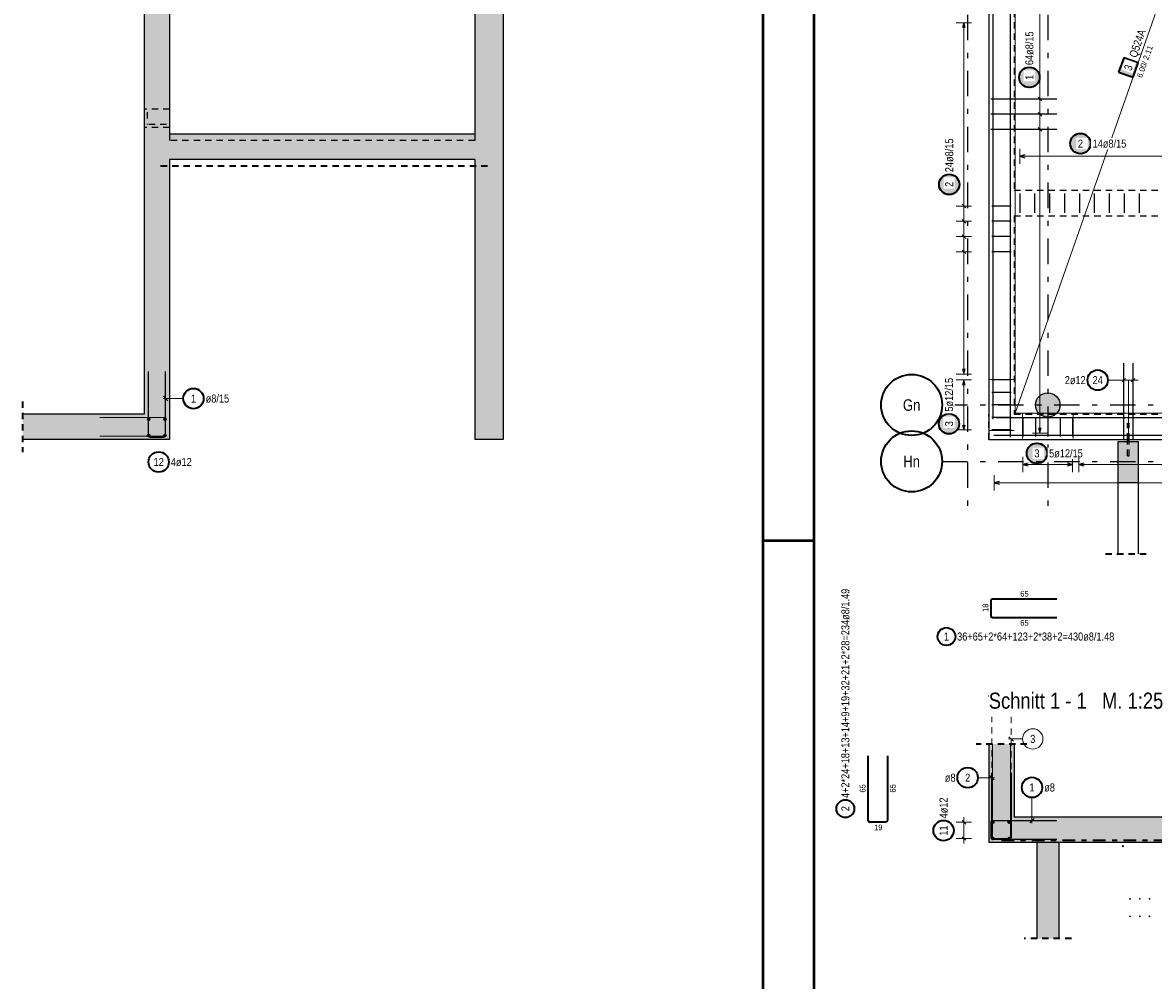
# Model space of a CAD drawing. Header units: millimetres. Extents: x -434 to 93, y -20 to 74.
# Tile 3 of 26: x -15 to 8, y 6 to 25. Entities that reach past the tile are written whole.
import ezdxf
from ezdxf.enums import TextEntityAlignment as Align

# ---------------------------------------------------------------- set-up
doc = ezdxf.new("R2010")
doc.units = ezdxf.units.MM
for name, pattern in [('DASHDOT', [1, 0.5, -0.25, 0, -0.25]), ('DASHDOTX2', [2, 1, -0.5, 0, -0.5]), ('HIDDEN', [0.375, 0.25, -0.125])]:
    doc.linetypes.add(name, pattern=pattern)
doc.layers.add('Achsen', color=7, linetype='Continuous', lineweight=20)
doc.layers.add('nplo Bewehrung', color=7, linetype='Continuous', lineweight=20)
doc.styles.add('Arial Narrow', font='ARIALN.TTF')

msp = doc.modelspace()

# ---------------------------------------------------------------- hatches: boundary and pattern name
at = {"lineweight": 13, "true_color": 0xd7ffd7}
for points in [[(-5.665534, 21.732325), (-5.105534, 21.732325), (-5.105534, 37.182976), (-5.665534, 37.182976)], [(-12.165534, 16.832528), (-11.665534, 16.832528), (-11.665534, 35.887006), (-12.165534, 35.887006)], [(-11.665534, 22.336456), (-5.665534, 22.336456), (-5.665534, 22.8374), (-11.665534, 22.8374)], [(-5.665534, 16.832325), (-5.105534, 16.832325), (-5.105534, 21.732325), (-5.665534, 21.732325)], [(5.839127, 17.512072), (5.839048, 17.518251), (5.838809, 17.524426), (5.838411, 17.530594), (5.837855, 17.536749), (5.837141, 17.542887), (5.836268, 17.549005), (5.835239, 17.555099), (5.834053, 17.561164), (5.832711, 17.567197), (5.831214, 17.573193), (5.829563, 17.579148), (5.82776, 17.585059), (5.825805, 17.590922), (5.823699, 17.596732), (5.821445, 17.602486), (5.819043, 17.608181), (5.816496, 17.613811), (5.813804, 17.619374), (5.81097, 17.624866), (5.807996, 17.630283), (5.804883, 17.635622), (5.801633, 17.640879), (5.79825, 17.64605), (5.794734, 17.651133), (5.791089, 17.656123), (5.787316, 17.661018), (5.783418, 17.665814), (5.779399, 17.670508), (5.77526, 17.675097), (5.771004, 17.679578), (5.766634, 17.683948), (5.762153, 17.688204), (5.757564, 17.692343), (5.75287, 17.696363), (5.748073, 17.70026), (5.743179, 17.704033), (5.738188, 17.707678), (5.733106, 17.711194), (5.727934, 17.714578), (5.722677, 17.717827), (5.717339, 17.72094), (5.711922, 17.723914), (5.70643, 17.726748), (5.700867, 17.72944), (5.695236, 17.731988), (5.689542, 17.734389), (5.683788, 17.736644), (5.677977, 17.738749), (5.672115, 17.740704), (5.666204, 17.742508), (5.660248, 17.744158), (5.654252, 17.745655), (5.64822, 17.746997), (5.642155, 17.748183), (5.636061, 17.749213), (5.629943, 17.750085), (5.623804, 17.7508), (5.617649, 17.751356), (5.611482, 17.751753), (5.605307, 17.751992), (5.599127, 17.752072), (5.592948, 17.751992), (5.586772, 17.751753), (5.580605, 17.751356), (5.57445, 17.7508), (5.568312, 17.750085), (5.562193, 17.749213), (5.5561, 17.748183), (5.550035, 17.746997), (5.544002, 17.745655), (5.538006, 17.744158), (5.532051, 17.742508), (5.52614, 17.740704), (5.520277, 17.738749), (5.514467, 17.736644), (5.508712, 17.734389), (5.503018, 17.731988), (5.497388, 17.72944), (5.491825, 17.726748), (5.486333, 17.723914), (5.480916, 17.72094), (5.475577, 17.717827), (5.47032, 17.714578), (5.465149, 17.711194), (5.460066, 17.707678), (5.455076, 17.704033), (5.450181, 17.70026), (5.445385, 17.696363), (5.440691, 17.692343), (5.436102, 17.688204), (5.431621, 17.683948), (5.427251, 17.679578), (5.422995, 17.675097), (5.418856, 17.670508), (5.414836, 17.665814), (5.410938, 17.661018), (5.407166, 17.656123), (5.40352, 17.651133), (5.400005, 17.64605), (5.396621, 17.640879), (5.393372, 17.635622), (5.390259, 17.630283), (5.387284, 17.624866), (5.38445, 17.619374), (5.381759, 17.613811), (5.379211, 17.608181), (5.376809, 17.602486), (5.374555, 17.596732), (5.37245, 17.590922), (5.370495, 17.585059), (5.368691, 17.579148), (5.367041, 17.573193), (5.365544, 17.567197), (5.364202, 17.561164), (5.363016, 17.555099), (5.361986, 17.549005), (5.361114, 17.542887), (5.360399, 17.536749), (5.359843, 17.530594), (5.359445, 17.524426), (5.359207, 17.518251), (5.359127, 17.512072), (5.359207, 17.505892), (5.359445, 17.499717), (5.359843, 17.493549), (5.360399, 17.487395), (5.361114, 17.481256), (5.361986, 17.475138), (5.363016, 17.469044), (5.364202, 17.462979), (5.365544, 17.456947), (5.367041, 17.450951), (5.368691, 17.444995), (5.370495, 17.439084), (5.37245, 17.433221), (5.374555, 17.427411), (5.376809, 17.421657), (5.379211, 17.415963), (5.381759, 17.410332), (5.38445, 17.404769), (5.387284, 17.399277), (5.390259, 17.39386), (5.393372, 17.388521), (5.396621, 17.383264), (5.400005, 17.378093), (5.40352, 17.373011), (5.407166, 17.36802), (5.410938, 17.363125), (5.414836, 17.358329), (5.418856, 17.353635), (5.422995, 17.349046), (5.427251, 17.344565), (5.431621, 17.340195), (5.436102, 17.335939), (5.440691, 17.3318), (5.445385, 17.32778), (5.450181, 17.323883), (5.455076, 17.32011), (5.460066, 17.316465), (5.465149, 17.312949), (5.47032, 17.309565), (5.475577, 17.306316), (5.480916, 17.303203), (5.486333, 17.300229), (5.491825, 17.297395), (5.497388, 17.294703), (5.503018, 17.292156), (5.508712, 17.289754), (5.514467, 17.2875), (5.520277, 17.285394), (5.52614, 17.283439), (5.532051, 17.281636), (5.538006, 17.279985), (5.544002, 17.278488), (5.550035, 17.277146), (5.5561, 17.27596), (5.562193, 17.27493), (5.568312, 17.274058), (5.57445, 17.273344), (5.580605, 17.272787), (5.586772, 17.27239), (5.592948, 17.272151), (5.599127, 17.272072), (5.605307, 17.272151), (5.611482, 17.27239), (5.617649, 17.272787), (5.623804, 17.273344), (5.629943, 17.274058), (5.636061, 17.27493), (5.642155, 17.27596), (5.64822, 17.277146), (5.654252, 17.278488), (5.660248, 17.279985), (5.666204, 17.281636), (5.672115, 17.283439), (5.677977, 17.285394), (5.683788, 17.2875), (5.689542, 17.289754), (5.695236, 17.292156), (5.700867, 17.294703), (5.70643, 17.297395), (5.711922, 17.300229), (5.717339, 17.303203), (5.722677, 17.306316), (5.727934, 17.309565), (5.733106, 17.312949), (5.738188, 17.316465), (5.743179, 17.32011), (5.748073, 17.323883), (5.75287, 17.32778), (5.757564, 17.3318), (5.762153, 17.335939), (5.766634, 17.340195), (5.771004, 17.344565), (5.77526, 17.349046), (5.779399, 17.353635), (5.783418, 17.358329), (5.787316, 17.363125), (5.791089, 17.36802), (5.794734, 17.373011), (5.79825, 17.378093), (5.801633, 17.383264), (5.804883, 17.388521), (5.807996, 17.39386), (5.81097, 17.399277), (5.813804, 17.404769), (5.816496, 17.410332), (5.819043, 17.415963), (5.821445, 17.421657), (5.823699, 17.427411), (5.825805, 17.433221), (5.82776, 17.439084), (5.829563, 17.444995), (5.831214, 17.450951), (5.832711, 17.456947), (5.834053, 17.462979), (5.835239, 17.469044), (5.836268, 17.475138), (5.837141, 17.481256), (5.837855, 17.487395), (5.838411, 17.493549), (5.838809, 17.499717), (5.839048, 17.505892)], [(-12.165522, 16.832325), (-12.165522, 17.332325), (-14.554457, 17.332325), (-14.554457, 16.832325)], [(7.38483, 16.792122), (7.38483, 15.988965), (6.98483, 15.988965), (6.98483, 16.792122)], [(4.939135, 9.409805), (4.939135, 10.846665), (4.439135, 10.846665), (4.439135, 9.409805)], [(4.439154, 8.909817), (15.780733, 8.909817), (15.780733, 9.409817), (4.439154, 9.409817)], [(5.386733, 7.023465), (5.813102, 7.023465), (5.813102, 8.909805), (5.386733, 8.909805)]]:
    msp.add_hatch(color=254, dxfattribs=at).paths.add_polyline_path(points)
at = {"lineweight": 18, "true_color": 0xffffff}
msp.add_hatch(color=7, dxfattribs=at).paths.add_polyline_path([(7.09128, 24.335642), (6.991967, 24.052558), (7.275051, 23.953244), (7.374365, 24.236328)])
at = {"lineweight": 25, "true_color": 0xffffff}
for points in [[(5.457159, 23.952743), (5.457025, 23.96042), (5.456623, 23.968089), (5.455954, 23.975739), (5.455018, 23.983361), (5.453816, 23.990945), (5.452351, 23.998483), (5.450624, 24.005965), (5.448636, 24.013383), (5.446391, 24.020726), (5.443891, 24.027987), (5.441139, 24.035156), (5.438139, 24.042225), (5.434893, 24.049184), (5.431407, 24.056026), (5.427684, 24.062743), (5.423729, 24.069325), (5.419547, 24.075765), (5.415142, 24.082055), (5.410521, 24.088188), (5.405688, 24.094156), (5.400651, 24.099951), (5.395413, 24.105567), (5.389984, 24.110997), (5.384367, 24.116234), (5.378572, 24.121272), (5.372604, 24.126105), (5.366471, 24.130726), (5.360181, 24.135131), (5.353741, 24.139313), (5.347159, 24.143268), (5.340442, 24.146991), (5.3336, 24.150477), (5.326641, 24.153723), (5.319572, 24.156723), (5.312403, 24.159475), (5.305142, 24.161975), (5.297799, 24.16422), (5.290382, 24.166208), (5.282899, 24.167935), (5.275361, 24.1694), (5.267777, 24.170601), (5.260155, 24.171537), (5.252505, 24.172207), (5.244837, 24.172608), (5.237159, 24.172743), (5.229481, 24.172608), (5.221812, 24.172207), (5.214162, 24.171537), (5.206541, 24.170601), (5.198956, 24.1694), (5.191418, 24.167935), (5.183936, 24.166208), (5.176518, 24.16422), (5.169175, 24.161975), (5.161914, 24.159475), (5.154745, 24.156723), (5.147677, 24.153723), (5.140717, 24.150477), (5.133875, 24.146991), (5.127159, 24.143268), (5.120576, 24.139313), (5.114136, 24.135131), (5.107846, 24.130726), (5.101713, 24.126105), (5.095745, 24.121272), (5.08995, 24.116234), (5.084334, 24.110997), (5.078904, 24.105567), (5.073667, 24.099951), (5.068629, 24.094156), (5.063796, 24.088188), (5.059175, 24.082055), (5.05477, 24.075765), (5.050588, 24.069325), (5.046633, 24.062743), (5.04291, 24.056026), (5.039424, 24.049184), (5.036179, 24.042225), (5.033178, 24.035156), (5.030426, 24.027987), (5.027926, 24.020726), (5.025681, 24.013383), (5.023694, 24.005965), (5.021966, 23.998483), (5.020501, 23.990945), (5.0193, 23.983361), (5.018364, 23.975739), (5.017695, 23.968089), (5.017293, 23.96042), (5.017159, 23.952743), (5.017293, 23.945065), (5.017695, 23.937396), (5.018364, 23.929746), (5.0193, 23.922124), (5.020501, 23.91454), (5.021966, 23.907002), (5.023694, 23.89952), (5.025681, 23.892102), (5.027926, 23.884759), (5.030426, 23.877498), (5.033178, 23.870329), (5.036179, 23.86326), (5.039424, 23.856301), (5.04291, 23.849459), (5.046633, 23.842743), (5.050588, 23.83616), (5.05477, 23.82972), (5.059175, 23.82343), (5.063796, 23.817297), (5.068629, 23.811329), (5.073667, 23.805534), (5.078904, 23.799918), (5.084334, 23.794488), (5.08995, 23.789251), (5.095745, 23.784213), (5.101713, 23.77938), (5.107846, 23.774759), (5.114136, 23.770354), (5.120576, 23.766172), (5.127159, 23.762217), (5.133875, 23.758494), (5.140717, 23.755008), (5.147677, 23.751763), (5.154745, 23.748762), (5.161914, 23.74601), (5.169175, 23.74351), (5.176518, 23.741265), (5.183936, 23.739277), (5.191418, 23.73755), (5.198956, 23.736085), (5.206541, 23.734884), (5.214162, 23.733948), (5.221812, 23.733278), (5.229481, 23.732877), (5.237159, 23.732743), (5.244837, 23.732877), (5.252505, 23.733278), (5.260155, 23.733948), (5.267777, 23.734884), (5.275361, 23.736085), (5.282899, 23.73755), (5.290382, 23.739277), (5.297799, 23.741265), (5.305142, 23.74351), (5.312403, 23.74601), (5.319572, 23.748762), (5.326641, 23.751763), (5.3336, 23.755008), (5.340442, 23.758494), (5.347159, 23.762217), (5.353741, 23.766172), (5.360181, 23.770354), (5.366471, 23.774759), (5.372604, 23.77938), (5.378572, 23.784213), (5.384367, 23.789251), (5.389984, 23.794488), (5.395413, 23.799918), (5.400651, 23.805534), (5.405688, 23.811329), (5.410521, 23.817297), (5.415142, 23.82343), (5.419547, 23.82972), (5.423729, 23.83616), (5.427684, 23.842743), (5.431407, 23.849459), (5.434893, 23.856301), (5.438139, 23.86326), (5.441139, 23.870329), (5.443891, 23.877498), (5.446391, 23.884759), (5.448636, 23.892102), (5.450624, 23.89952), (5.452351, 23.907002), (5.453816, 23.91454), (5.455018, 23.922124), (5.455954, 23.929746), (5.456623, 23.937396)], [(6.460812, 22.65), (6.460678, 22.657678), (6.460276, 22.665346), (6.459607, 22.672996), (6.458671, 22.680618), (6.45747, 22.688203), (6.456005, 22.695741), (6.454277, 22.703223), (6.45229, 22.71064), (6.450045, 22.717984), (6.447545, 22.725244), (6.444793, 22.732413), (6.441792, 22.739482), (6.438547, 22.746442), (6.435061, 22.753284), (6.431338, 22.76), (6.427383, 22.766582), (6.423201, 22.773022), (6.418796, 22.779313), (6.414175, 22.785446), (6.409342, 22.791413), (6.404304, 22.797209), (6.399067, 22.802825), (6.393637, 22.808255), (6.388021, 22.813492), (6.382226, 22.81853), (6.376258, 22.823362), (6.370125, 22.827984), (6.363835, 22.832388), (6.357395, 22.836571), (6.350812, 22.840526), (6.344096, 22.844248), (6.337254, 22.847735), (6.330294, 22.85098), (6.323226, 22.85398), (6.316057, 22.856732), (6.308796, 22.859232), (6.301452, 22.861478), (6.294035, 22.863465), (6.286553, 22.865192), (6.279015, 22.866658), (6.27143, 22.867859), (6.263809, 22.868795), (6.256159, 22.869464), (6.24849, 22.869866), (6.240812, 22.87), (6.233134, 22.869866), (6.225466, 22.869464), (6.217816, 22.868795), (6.210194, 22.867859), (6.20261, 22.866658), (6.195072, 22.865192), (6.187589, 22.863465), (6.180172, 22.861478), (6.172829, 22.859232), (6.165568, 22.856732), (6.158399, 22.85398), (6.15133, 22.85098), (6.144371, 22.847735), (6.137529, 22.844248), (6.130812, 22.840526), (6.12423, 22.836571), (6.11779, 22.832388), (6.1115, 22.827984), (6.105367, 22.823362), (6.099399, 22.81853), (6.093604, 22.813492), (6.087987, 22.808255), (6.082558, 22.802825), (6.07732, 22.797209), (6.072283, 22.791413), (6.06745, 22.785446), (6.062829, 22.779313), (6.058424, 22.773022), (6.054242, 22.766582), (6.050287, 22.76), (6.046564, 22.753284), (6.043078, 22.746442), (6.039832, 22.739482), (6.036832, 22.732413), (6.03408, 22.725244), (6.03158, 22.717984), (6.029335, 22.71064), (6.027347, 22.703223), (6.02562, 22.695741), (6.024155, 22.688203), (6.022953, 22.680618), (6.022017, 22.672996), (6.021348, 22.665346), (6.020946, 22.657678), (6.020812, 22.65), (6.020946, 22.642322), (6.021348, 22.634654), (6.022017, 22.627004), (6.022953, 22.619382), (6.024155, 22.611797), (6.02562, 22.604259), (6.027347, 22.596777), (6.029335, 22.58936), (6.03158, 22.582016), (6.03408, 22.574756), (6.036832, 22.567587), (6.039832, 22.560518), (6.043078, 22.553558), (6.046564, 22.546716), (6.050287, 22.54), (6.054242, 22.533418), (6.058424, 22.526978), (6.062829, 22.520687), (6.06745, 22.514554), (6.072283, 22.508587), (6.07732, 22.502791), (6.082558, 22.497175), (6.087987, 22.491745), (6.093604, 22.486508), (6.099399, 22.48147), (6.105367, 22.476638), (6.1115, 22.472016), (6.11779, 22.467612), (6.12423, 22.463429), (6.130812, 22.459474), (6.137529, 22.455752), (6.144371, 22.452265), (6.15133, 22.44902), (6.158399, 22.44602), (6.165568, 22.443268), (6.172829, 22.440768), (6.180172, 22.438522), (6.187589, 22.436535), (6.195072, 22.434808), (6.20261, 22.433342), (6.210194, 22.432141), (6.217816, 22.431205), (6.225466, 22.430536), (6.233134, 22.430134), (6.240812, 22.43), (6.24849, 22.430134), (6.256159, 22.430536), (6.263809, 22.431205), (6.27143, 22.432141), (6.279015, 22.433342), (6.286553, 22.434808), (6.294035, 22.436535), (6.301452, 22.438522), (6.308796, 22.440768), (6.316057, 22.443268), (6.323226, 22.44602), (6.330294, 22.44902), (6.337254, 22.452265), (6.344096, 22.455752), (6.350812, 22.459474), (6.357395, 22.463429), (6.363835, 22.467612), (6.370125, 22.472016), (6.376258, 22.476638), (6.382226, 22.48147), (6.388021, 22.486508), (6.393637, 22.491745), (6.399067, 22.497175), (6.404304, 22.502791), (6.409342, 22.508587), (6.414175, 22.514554), (6.418796, 22.520687), (6.423201, 22.526978), (6.427383, 22.533418), (6.431338, 22.54), (6.435061, 22.546716), (6.438547, 22.553558), (6.441792, 22.560518), (6.444793, 22.567587), (6.447545, 22.574756), (6.450045, 22.582016), (6.45229, 22.58936), (6.454277, 22.596777), (6.456005, 22.604259), (6.45747, 22.611797), (6.458671, 22.619382), (6.459607, 22.627004), (6.460276, 22.634654)], [(3.880985, 21.847727), (3.880851, 21.855404), (3.880449, 21.863073), (3.87978, 21.870723), (3.878844, 21.878345), (3.877642, 21.885929), (3.876177, 21.893467), (3.87445, 21.900949), (3.872462, 21.908367), (3.870217, 21.91571), (3.867717, 21.922971), (3.864965, 21.93014), (3.861965, 21.937209), (3.858719, 21.944168), (3.855233, 21.95101), (3.85151, 21.957727), (3.847555, 21.964309), (3.843373, 21.970749), (3.838969, 21.977039), (3.834347, 21.983172), (3.829515, 21.98914), (3.824477, 21.994935), (3.81924, 22.000551), (3.81381, 22.005981), (3.808194, 22.011218), (3.802398, 22.016256), (3.79643, 22.021089), (3.790298, 22.02571), (3.784007, 22.030115), (3.777567, 22.034297), (3.770985, 22.038252), (3.764269, 22.041975), (3.757426, 22.045461), (3.750467, 22.048707), (3.743398, 22.051707), (3.736229, 22.054459), (3.728969, 22.056959), (3.721625, 22.059204), (3.714208, 22.061192), (3.706725, 22.062919), (3.699187, 22.064384), (3.691603, 22.065586), (3.683981, 22.066521), (3.676331, 22.067191), (3.668663, 22.067593), (3.660985, 22.067727), (3.653307, 22.067593), (3.645638, 22.067191), (3.637989, 22.066521), (3.630367, 22.065586), (3.622782, 22.064384), (3.615244, 22.062919), (3.607762, 22.061192), (3.600345, 22.059204), (3.593001, 22.056959), (3.58574, 22.054459), (3.578571, 22.051707), (3.571503, 22.048707), (3.564543, 22.045461), (3.557701, 22.041975), (3.550985, 22.038252), (3.544403, 22.034297), (3.537962, 22.030115), (3.531672, 22.02571), (3.525539, 22.021089), (3.519572, 22.016256), (3.513776, 22.011218), (3.50816, 22.005981), (3.50273, 22.000551), (3.497493, 21.994935), (3.492455, 21.98914), (3.487622, 21.983172), (3.483001, 21.977039), (3.478597, 21.970749), (3.474414, 21.964309), (3.470459, 21.957727), (3.466736, 21.95101), (3.46325, 21.944168), (3.460005, 21.937209), (3.457004, 21.93014), (3.454252, 21.922971), (3.451752, 21.91571), (3.449507, 21.908367), (3.44752, 21.900949), (3.445792, 21.893467), (3.444327, 21.885929), (3.443126, 21.878345), (3.44219, 21.870723), (3.441521, 21.863073), (3.441119, 21.855404), (3.440985, 21.847727), (3.441119, 21.840049), (3.441521, 21.83238), (3.44219, 21.82473), (3.443126, 21.817109), (3.444327, 21.809524), (3.445792, 21.801986), (3.44752, 21.794504), (3.449507, 21.787086), (3.451752, 21.779743), (3.454252, 21.772482), (3.457004, 21.765313), (3.460005, 21.758245), (3.46325, 21.751285), (3.466736, 21.744443), (3.470459, 21.737727), (3.474414, 21.731144), (3.478597, 21.724704), (3.483001, 21.718414), (3.487622, 21.712281), (3.492455, 21.706313), (3.497493, 21.700518), (3.50273, 21.694902), (3.50816, 21.689472), (3.513776, 21.684235), (3.519572, 21.679197), (3.525539, 21.674364), (3.531672, 21.669743), (3.537962, 21.665338), (3.544403, 21.661156), (3.550985, 21.657201), (3.557701, 21.653478), (3.564543, 21.649992), (3.571503, 21.646747), (3.578571, 21.643746), (3.58574, 21.640994), (3.593001, 21.638494), (3.600345, 21.636249), (3.607762, 21.634262), (3.615244, 21.632534), (3.622782, 21.631069), (3.630367, 21.629868), (3.637989, 21.628932), (3.645638, 21.628263), (3.653307, 21.627861), (3.660985, 21.627727), (3.668663, 21.627861), (3.676331, 21.628263), (3.683981, 21.628932), (3.691603, 21.629868), (3.699187, 21.631069), (3.706725, 21.632534), (3.714208, 21.634262), (3.721625, 21.636249), (3.728969, 21.638494), (3.736229, 21.640994), (3.743398, 21.643746), (3.750467, 21.646747), (3.757426, 21.649992), (3.764269, 21.653478), (3.770985, 21.657201), (3.777567, 21.661156), (3.784007, 21.665338), (3.790298, 21.669743), (3.79643, 21.674364), (3.802398, 21.679197), (3.808194, 21.684235), (3.81381, 21.689472), (3.81924, 21.694902), (3.824477, 21.700518), (3.829515, 21.706313), (3.834347, 21.712281), (3.838969, 21.718414), (3.843373, 21.724704), (3.847555, 21.731144), (3.85151, 21.737727), (3.855233, 21.744443), (3.858719, 21.751285), (3.861965, 21.758245), (3.864965, 21.765313), (3.867717, 21.772482), (3.870217, 21.779743), (3.872462, 21.787086), (3.87445, 21.794504), (3.876177, 21.801986), (3.877642, 21.809524), (3.878844, 21.817109), (3.87978, 21.82473), (3.880449, 21.83238)], [(3.877049, 17.142162), (3.876915, 17.14984), (3.876514, 17.157508), (3.875844, 17.165158), (3.874908, 17.17278), (3.873707, 17.180364), (3.872242, 17.187902), (3.870514, 17.195385), (3.868527, 17.202802), (3.866282, 17.210145), (3.863782, 17.217406), (3.86103, 17.224575), (3.858029, 17.231644), (3.854784, 17.238603), (3.851298, 17.245445), (3.847575, 17.252162), (3.84362, 17.258744), (3.839438, 17.265184), (3.835033, 17.271474), (3.830412, 17.277607), (3.825579, 17.283575), (3.820541, 17.28937), (3.815304, 17.294987), (3.809874, 17.300416), (3.804258, 17.305654), (3.798463, 17.310691), (3.792495, 17.315524), (3.786362, 17.320145), (3.780072, 17.32455), (3.773632, 17.328732), (3.767049, 17.332687), (3.760333, 17.33641), (3.753491, 17.339896), (3.746531, 17.343142), (3.739463, 17.346142), (3.732294, 17.348894), (3.725033, 17.351394), (3.71769, 17.353639), (3.710272, 17.355627), (3.70279, 17.357354), (3.695252, 17.358819), (3.687668, 17.360021), (3.680046, 17.360957), (3.672396, 17.361626), (3.664727, 17.362028), (3.657049, 17.362162), (3.649372, 17.362028), (3.641703, 17.361626), (3.634053, 17.360957), (3.626431, 17.360021), (3.618847, 17.358819), (3.611309, 17.357354), (3.603827, 17.355627), (3.596409, 17.353639), (3.589066, 17.351394), (3.581805, 17.348894), (3.574636, 17.346142), (3.567567, 17.343142), (3.560608, 17.339896), (3.553766, 17.33641), (3.547049, 17.332687), (3.540467, 17.328732), (3.534027, 17.32455), (3.527737, 17.320145), (3.521604, 17.315524), (3.515636, 17.310691), (3.509841, 17.305654), (3.504225, 17.300416), (3.498795, 17.294987), (3.493558, 17.28937), (3.48852, 17.283575), (3.483687, 17.277607), (3.479066, 17.271474), (3.474661, 17.265184), (3.470479, 17.258744), (3.466524, 17.252162), (3.462801, 17.245445), (3.459315, 17.238603), (3.456069, 17.231644), (3.453069, 17.224575), (3.450317, 17.217406), (3.447817, 17.210145), (3.445572, 17.202802), (3.443584, 17.195385), (3.441857, 17.187902), (3.440392, 17.180364), (3.43919, 17.17278), (3.438255, 17.165158), (3.437585, 17.157508), (3.437183, 17.14984), (3.437049, 17.142162), (3.437183, 17.134484), (3.437585, 17.126815), (3.438255, 17.119165), (3.43919, 17.111544), (3.440392, 17.103959), (3.441857, 17.096421), (3.443584, 17.088939), (3.445572, 17.081522), (3.447817, 17.074178), (3.450317, 17.066917), (3.453069, 17.059748), (3.456069, 17.05268), (3.459315, 17.04572), (3.462801, 17.038878), (3.466524, 17.032162), (3.470479, 17.025579), (3.474661, 17.019139), (3.479066, 17.012849), (3.483687, 17.006716), (3.48852, 17.000748), (3.493558, 16.994953), (3.498795, 16.989337), (3.504225, 16.983907), (3.509841, 16.97867), (3.515636, 16.973632), (3.521604, 16.968799), (3.527737, 16.964178), (3.534027, 16.959773), (3.540467, 16.955591), (3.547049, 16.951636), (3.553766, 16.947913), (3.560608, 16.944427), (3.567567, 16.941182), (3.574636, 16.938181), (3.581805, 16.935429), (3.589066, 16.932929), (3.596409, 16.930684), (3.603827, 16.928697), (3.611309, 16.926969), (3.618847, 16.925504), (3.626431, 16.924303), (3.634053, 16.923367), (3.641703, 16.922698), (3.649372, 16.922296), (3.657049, 16.922162), (3.664727, 16.922296), (3.672396, 16.922698), (3.680046, 16.923367), (3.687668, 16.924303), (3.695252, 16.925504), (3.70279, 16.926969), (3.710272, 16.928697), (3.71769, 16.930684), (3.725033, 16.932929), (3.732294, 16.935429), (3.739463, 16.938181), (3.746531, 16.941182), (3.753491, 16.944427), (3.760333, 16.947913), (3.767049, 16.951636), (3.773632, 16.955591), (3.780072, 16.959773), (3.786362, 16.964178), (3.792495, 16.968799), (3.798463, 16.973632), (3.804258, 16.97867), (3.809874, 16.983907), (3.815304, 16.989337), (3.820541, 16.994953), (3.825579, 17.000748), (3.830412, 17.006716), (3.835033, 17.012849), (3.839438, 17.019139), (3.84362, 17.025579), (3.847575, 17.032162), (3.851298, 17.038878), (3.854784, 17.04572), (3.858029, 17.05268), (3.86103, 17.059748), (3.863782, 17.066917), (3.866282, 17.074178), (3.868527, 17.081522), (3.870514, 17.088939), (3.872242, 17.096421), (3.873707, 17.103959), (3.874908, 17.111544), (3.875844, 17.119165), (3.876514, 17.126815)], [(5.605211, 16.561218), (5.605077, 16.568896), (5.604675, 16.576564), (5.604006, 16.584214), (5.60307, 16.591836), (5.601869, 16.599421), (5.600404, 16.606959), (5.598676, 16.614441), (5.596689, 16.621858), (5.594444, 16.629202), (5.591944, 16.636462), (5.589192, 16.643631), (5.586191, 16.6507), (5.582946, 16.65766), (5.57946, 16.664502), (5.575737, 16.671218), (5.571782, 16.6778), (5.5676, 16.68424), (5.563195, 16.690531), (5.558574, 16.696663), (5.553741, 16.702631), (5.548703, 16.708427), (5.543466, 16.714043), (5.538036, 16.719473), (5.53242, 16.72471), (5.526625, 16.729748), (5.520657, 16.73458), (5.514524, 16.739202), (5.508234, 16.743606), (5.501794, 16.747789), (5.495211, 16.751744), (5.488495, 16.755466), (5.481653, 16.758953), (5.474693, 16.762198), (5.467625, 16.765198), (5.460456, 16.76795), (5.453195, 16.77045), (5.445852, 16.772696), (5.438434, 16.774683), (5.430952, 16.77641), (5.423414, 16.777876), (5.415829, 16.779077), (5.408208, 16.780013), (5.400558, 16.780682), (5.392889, 16.781084), (5.385211, 16.781218), (5.377533, 16.781084), (5.369865, 16.780682), (5.362215, 16.780013), (5.354593, 16.779077), (5.347009, 16.777876), (5.339471, 16.77641), (5.331989, 16.774683), (5.324571, 16.772696), (5.317228, 16.77045), (5.309967, 16.76795), (5.302798, 16.765198), (5.295729, 16.762198), (5.28877, 16.758953), (5.281928, 16.755466), (5.275211, 16.751744), (5.268629, 16.747789), (5.262189, 16.743606), (5.255899, 16.739202), (5.249766, 16.73458), (5.243798, 16.729748), (5.238003, 16.72471), (5.232387, 16.719473), (5.226957, 16.714043), (5.221719, 16.708427), (5.216682, 16.702631), (5.211849, 16.696663), (5.207228, 16.690531), (5.202823, 16.68424), (5.198641, 16.6778), (5.194686, 16.671218), (5.190963, 16.664502), (5.187477, 16.65766), (5.184231, 16.6507), (5.181231, 16.643631), (5.178479, 16.636462), (5.175979, 16.629202), (5.173734, 16.621858), (5.171746, 16.614441), (5.170019, 16.606959), (5.168554, 16.599421), (5.167352, 16.591836), (5.166417, 16.584214), (5.165747, 16.576564), (5.165345, 16.568896), (5.165211, 16.561218), (5.165345, 16.55354), (5.165747, 16.545872), (5.166417, 16.538222), (5.167352, 16.5306), (5.168554, 16.523015), (5.170019, 16.515477), (5.171746, 16.507995), (5.173734, 16.500578), (5.175979, 16.493234), (5.178479, 16.485974), (5.181231, 16.478805), (5.184231, 16.471736), (5.187477, 16.464776), (5.190963, 16.457934), (5.194686, 16.451218), (5.198641, 16.444636), (5.202823, 16.438196), (5.207228, 16.431905), (5.211849, 16.425772), (5.216682, 16.419805), (5.221719, 16.414009), (5.226957, 16.408393), (5.232387, 16.402963), (5.238003, 16.397726), (5.243798, 16.392688), (5.249766, 16.387856), (5.255899, 16.383234), (5.262189, 16.37883), (5.268629, 16.374647), (5.275211, 16.370692), (5.281928, 16.366969), (5.28877, 16.363483), (5.295729, 16.360238), (5.302798, 16.357238), (5.309967, 16.354486), (5.317228, 16.351986), (5.324571, 16.34974), (5.331989, 16.347753), (5.339471, 16.346025), (5.347009, 16.34456), (5.354593, 16.343359), (5.362215, 16.342423), (5.369865, 16.341754), (5.377533, 16.341352), (5.385211, 16.341218), (5.392889, 16.341352), (5.400558, 16.341754), (5.408208, 16.342423), (5.415829, 16.343359), (5.423414, 16.34456), (5.430952, 16.346025), (5.438434, 16.347753), (5.445852, 16.34974), (5.453195, 16.351986), (5.460456, 16.354486), (5.467625, 16.357238), (5.474693, 16.360238), (5.481653, 16.363483), (5.488495, 16.366969), (5.495211, 16.370692), (5.501794, 16.374647), (5.508234, 16.37883), (5.514524, 16.383234), (5.520657, 16.387856), (5.526625, 16.392688), (5.53242, 16.397726), (5.538036, 16.402963), (5.543466, 16.408393), (5.548703, 16.414009), (5.553741, 16.419805), (5.558574, 16.425772), (5.563195, 16.431905), (5.5676, 16.438196), (5.571782, 16.444636), (5.575737, 16.451218), (5.57946, 16.457934), (5.582946, 16.464776), (5.586191, 16.471736), (5.589192, 16.478805), (5.591944, 16.485974), (5.594444, 16.493234), (5.596689, 16.500578), (5.598676, 16.507995), (5.600404, 16.515477), (5.601869, 16.523015), (5.60307, 16.5306), (5.604006, 16.538222), (5.604675, 16.545872)]]:
    msp.add_hatch(color=7, dxfattribs=at).paths.add_polyline_path(points)

# ---------------------------------------------------------------- linework, layer by layer
at = {"color": 4, "linetype": 'Continuous', "lineweight": 50}
for p, q in [((0, 42.05), (0, 0)), ((1, 41.8), (1, 0.25))]:
    msp.add_line(p, q, dxfattribs=at)
at = {"color": 3, "linetype": 'Continuous', "lineweight": 25}
for p, q in [((-5.665534, 37.182976), (-5.665534, 22.8374)), ((-5.105534, 37.182976), (-5.105534, 21.732325)), ((4.438273, 35.886803), (4.439127, 16.832325)), ((4.857223, 35.76841), (4.857223, 16.878159)), ((-11.665534, 35.387006), (-11.665534, 22.8374)), ((-12.165522, 25.30763), (-12.165522, 17.332325)), ((-5.665534, 22.8374), (-11.665534, 22.8374)), ((-11.665534, 22.336456), (-11.665534, 16.832528)), ((-5.665534, 22.336456), (-11.665534, 22.336456)), ((-5.665534, 22.336456), (-5.665534, 21.732325)), ((-5.665534, 21.732325), (-5.665534, 16.832325)), ((-5.105534, 21.732325), (-5.105534, 16.832325)), ((-12.165522, 17.332325), (-14.554457, 17.332325)), ((4.587042, 17.268039), (41.499104, 17.268039)), ((-12.165522, 16.832325), (-14.554457, 16.832325)), ((-11.665534, 16.832528), (-12.165534, 16.832528)), ((-12.165522, 16.832528), (-12.165522, 16.832325)), ((-5.105534, 16.832325), (-5.665534, 16.832325)), ((4.439127, 16.832121), (4.439127, 16.835438)), ((4.439127, 16.832325), (41.329127, 16.832325)), ((4.439127, 16.832121), (7.16883, 16.832121)), ((6.98483, 16.792122), (7.38483, 16.792122)), ((6.98483, 15.988965), (6.98483, 16.792122)), ((7.16883, 16.792122), (7.16883, 16.832325)), ((7.20083, 16.792122), (7.20083, 16.832325)), ((7.20083, 16.832121), (15.568841, 16.832121)), ((7.38483, 15.988965), (7.38483, 16.792122)), ((6.98483, 15.988965), (7.38483, 15.988965)), ((6.98483, 14.585316), (6.98483, 15.988965)), ((7.38483, 14.585316), (7.38483, 15.988965)), ((4.439154, 10.846665), (4.439154, 9.409817)), ((4.939135, 10.846665), (4.939135, 9.409805)), ((4.439127, 9.409805), (4.439107, 9.409805)), ((4.439154, 9.409817), (4.439154, 8.909817)), ((15.280733, 9.409805), (4.939135, 9.409805)), ((4.439154, 8.909805), (4.439127, 8.909805)), ((5.386733, 8.909805), (4.439154, 8.909805)), ((5.386733, 8.909805), (5.386733, 7.023465)), ((8.969918, 8.909805), (5.813102, 8.909805)), ((5.813102, 8.909805), (5.813102, 7.023465))]:
    msp.add_line(p, q, dxfattribs=at)
at = {"color": 3, "linetype": 'Continuous', "lineweight": 25, "ltscale": 0.5}
for p, q in [((4.519127, 35.626602), (4.519127, 17.232325)), ((3.95, 25.024309), (3.923205, 24.924309)), ((3.976795, 24.924309), (3.95, 25.024309)), ((5.779127, 23.524733), (4.479127, 23.524733)), ((5.410089, 23.560089), (5.4808, 23.489378)), ((5.779127, 23.226346), (4.479127, 23.226346)), ((5.410089, 23.261702), (5.4808, 23.190991)), ((5.779127, 22.92796), (4.479127, 22.92796)), ((5.410089, 22.963315), (5.4808, 22.892604)), ((5.146945, 22.426795), (5.046945, 22.4)), ((5.046945, 22.4), (5.146945, 22.373205)), ((5.046945, 21.672103), (5.046945, 21.292121)), ((5.340344, 21.672103), (5.340344, 21.292121)), ((5.633742, 21.672103), (5.633742, 21.292121)), ((5.927141, 21.672103), (5.927141, 21.292121)), ((6.22054, 21.672103), (6.22054, 21.292121)), ((6.513938, 21.672103), (6.513938, 21.292121)), ((6.807337, 21.672103), (6.807337, 21.292121)), ((7.100735, 21.672103), (7.100735, 21.292121)), ((7.394134, 21.672103), (7.394134, 21.292121)), ((3.914645, 21.457571), (3.985355, 21.386861)), ((4.878903, 21.422216), (4.498921, 21.422216)), ((3.914645, 21.157397), (3.985355, 21.086686)), ((4.878916, 21.122042), (4.498935, 21.122042)), ((3.914645, 20.857223), (3.985355, 20.786512)), ((4.87893, 20.821867), (4.498948, 20.821867)), ((3.914645, 20.557048), (3.985355, 20.486337)), ((4.878943, 20.521693), (4.498962, 20.521693)), ((7.09483, 16.832325), (7.09483, 18.332325)), ((7.27483, 16.832325), (7.27483, 18.332325)), ((-12.087534, 18.172528), (-12.087534, 16.912528)), ((-11.743534, 16.912528), (-11.743534, 18.172528)), ((3.923205, 18.220297), (3.95, 18.120297)), ((3.95, 18.120297), (3.976795, 18.220297)), ((7.059474, 17.964645), (7.130185, 18.035355)), ((7.239474, 17.964645), (7.310185, 18.035355)), ((3.95, 18.004296), (3.923205, 17.904296)), ((3.976795, 17.904296), (3.95, 18.004296)), ((4.87835, 18.004296), (4.498368, 18.004296)), ((-11.787728, 17.68256), (-11.699341, 17.594171)), ((4.87835, 17.758297), (4.498368, 17.758297)), ((4.87835, 17.512297), (4.498368, 17.512297)), ((3.923205, 17.120297), (3.95, 17.020297)), ((3.95, 17.020297), (3.976795, 17.120297)), ((4.87835, 17.266297), (4.498368, 17.266297)), ((5.110902, 17.271294), (5.110902, 16.891313)), ((5.354902, 17.271294), (5.354902, 16.891313)), ((5.598902, 17.271294), (5.598902, 16.891313)), ((5.842902, 17.271294), (5.842902, 16.891313)), ((6.086902, 17.271294), (6.086902, 16.891313)), ((4.87835, 17.020297), (4.498368, 17.020297)), ((4.539127, 16.915438), (22.939127, 16.915438)), ((5.41865, 17.060225), (5.445445, 16.960225)), ((5.445445, 16.960225), (5.47224, 17.060225)), ((-12.055534, 16.880528), (-11.775534, 16.880528)), ((5.210902, 16.369739), (5.110902, 16.342944)), ((5.110902, 16.342944), (5.210902, 16.316149)), ((6.086902, 16.342944), (5.986902, 16.369739)), ((5.986902, 16.316149), (6.086902, 16.342944)), ((4.647152, 16.006796), (4.547152, 15.980001)), ((4.547152, 15.980001), (4.647152, 15.953206)), ((4.543348, 10.141271), (4.45496, 10.229659)), ((4.499154, 9.011805), (4.499154, 10.279805)), ((4.879135, 10.279805), (4.879135, 9.011805)), ((3.914645, 9.34516), (3.985355, 9.274449)), ((3.914645, 9.34516), (3.985355, 9.274449)), ((3.914645, 9.02516), (3.985355, 8.954449)), ((3.914645, 9.02516), (3.985355, 8.954449)), ((4.847135, 8.979805), (4.531154, 8.979805))]:
    msp.add_line(p, q, dxfattribs=at)
at = {"color": 5, "linetype": 'Continuous', "lineweight": 18, "ltscale": 0.5}
for p, q in [((5.445445, 16.960225), (5.445445, 35.75859)), ((4.1, 25.024309), (3.8, 25.024309)), ((3.95, 18.120297), (3.95, 25.024309)), ((5.295445, 23.524733), (5.595445, 23.524733)), ((5.295445, 23.226346), (5.595445, 23.226346)), ((5.295445, 22.92796), (5.595445, 22.92796)), ((5.046945, 22.55), (5.046945, 22.25)), ((8.861127, 22.4), (5.046945, 22.4)), ((3.8, 21.422216), (4.1, 21.422216)), ((3.8, 21.122042), (4.1, 21.122042)), ((3.8, 20.821867), (4.1, 20.821867)), ((3.8, 20.521693), (4.1, 20.521693)), ((7.09483, 17.85), (7.09483, 18.15)), ((7.27483, 17.85), (7.27483, 18.15)), ((4.1, 18.004296), (3.8, 18.004296)), ((3.95, 17.020297), (3.95, 18.004296)), ((6.779329, 18), (6.99483, 18)), ((7.37483, 18), (6.99483, 18)), ((-11.395703, 17.638363), (-11.793534, 17.638366)), ((3.8, 17.020297), (4.1, 17.020297)), ((5.295445, 16.960225), (5.595445, 16.960225)), ((5.110902, 16.492944), (5.110902, 16.192944)), ((6.086902, 16.192944), (6.086902, 16.492944)), ((6.086902, 16.342944), (5.110902, 16.342944)), ((4.547152, 16.130001), (4.547152, 15.830001)), ((41.221128, 15.980011), (4.547152, 15.980001)), ((4.223442, 10.185465), (4.549154, 10.185465)), ((3.95, 8.889805), (3.95, 9.409805)), ((3.8, 9.309805), (4.1, 9.309805)), ((3.8, 9.309805), (4.1, 9.309805)), ((3.8, 8.989805), (4.1, 8.989805)), ((3.8, 8.989805), (4.1, 8.989805))]:
    msp.add_line(p, q, dxfattribs=at)
at = {"color": 3, "linetype": 'HIDDEN', "lineweight": 25, "ltscale": 0.5}
for p, q in [((4.938273, 35.386602), (4.938919, 21.732121)), ((-11.665534, 23.325283), (-12.165522, 23.325283)), ((-11.665534, 22.965283), (-12.165522, 22.965283)), ((-11.665534, 22.8374), (-11.665534, 22.752545)), ((-11.665534, 22.752545), (-11.665534, 22.708153)), ((-5.665534, 22.708153), (-11.665534, 22.708153)), ((-5.665534, 22.8374), (-5.665534, 22.752545)), ((-5.665534, 22.752545), (-5.665534, 22.708153)), ((4.938919, 21.732121), (8.969127, 21.732121)), ((4.938943, 21.232121), (8.969127, 21.232121)), ((4.938943, 21.232121), (4.939127, 17.332121)), ((4.439127, 16.835438), (4.439127, 17.332121)), ((4.939127, 17.332121), (15.279942, 17.332121)), ((7.16883, 17.152128), (7.170048, 17.152128)), ((7.16883, 16.832325), (7.16883, 17.152128)), ((7.170048, 17.152128), (7.173516, 17.152128)), ((7.173516, 17.152128), (7.178707, 17.152128)), ((7.178707, 17.152128), (7.18483, 17.152128)), ((7.18483, 17.152128), (7.190953, 17.152128)), ((7.190953, 17.152128), (7.196143, 17.152128)), ((7.196143, 17.152128), (7.199612, 17.152128)), ((7.199612, 17.152128), (7.20083, 17.152128)), ((7.20083, 16.832325), (7.20083, 17.152128)), ((7.16883, 16.832121), (7.20083, 16.832121)), ((7.16883, 16.512128), (7.16883, 16.792122)), ((7.20083, 16.512128), (7.20083, 16.792122)), ((7.16883, 16.512128), (7.170048, 16.512128)), ((7.170048, 16.512128), (7.173516, 16.512128)), ((7.173516, 16.512128), (7.178707, 16.512128)), ((7.178707, 16.512128), (7.18483, 16.512128)), ((7.18483, 16.512128), (7.190953, 16.512128)), ((7.190953, 16.512128), (7.196143, 16.512128)), ((7.196143, 16.512128), (7.199612, 16.512128)), ((7.199612, 16.512128), (7.20083, 16.512128)), ((5.400365, 8.909805), (5.386733, 8.909805)), ((5.430212, 8.909805), (5.400365, 8.909805)), ((5.466581, 8.909805), (5.430212, 8.909805)), ((5.508074, 8.909805), (5.466581, 8.909805)), ((5.553096, 8.909805), (5.508074, 8.909805)), ((5.599918, 8.909805), (5.553096, 8.909805)), ((5.64674, 8.909805), (5.599918, 8.909805)), ((5.691762, 8.909805), (5.64674, 8.909805)), ((5.733255, 8.909805), (5.691762, 8.909805)), ((5.769623, 8.909805), (5.733255, 8.909805)), ((5.799471, 8.909805), (5.769623, 8.909805)), ((5.813102, 8.909805), (5.799471, 8.909805))]:
    msp.add_line(p, q, dxfattribs=at)
at = {"color": 7, "linetype": 'Continuous', "lineweight": 18, "ltscale": 0.5}
for p, q in [((4.95856, 29.351925), (4.959128, 17.352122)), ((9.169126, 29.352124), (4.959197, 17.352122)), ((4.959128, 17.352122), (9.138105, 17.352122)), ((4.959128, 17.352122), (4.959128, 17.352122))]:
    msp.add_line(p, q, dxfattribs=at)
at = {"color": 2, "linetype": 'Continuous', "lineweight": 35, "ltscale": 0.5}
for p, q in [((7.09128, 24.335642), (6.991967, 24.052558)), ((7.374365, 24.236328), (7.09128, 24.335642)), ((7.275051, 23.953244), (7.374365, 24.236328)), ((6.991967, 24.052558), (7.275051, 23.953244)), ((4.479146, 13.662746), (4.479146, 13.366746)), ((5.779146, 13.694746), (4.511146, 13.694746)), ((4.511146, 13.334746), (5.779146, 13.334746)), ((2.065807, 9.345439), (2.065807, 10.613439)), ((2.445789, 10.613439), (2.445789, 9.345439)), ((2.413789, 9.313439), (2.097807, 9.313439))]:
    msp.add_line(p, q, dxfattribs=at)
at = {"color": 2, "linetype": 'HIDDEN', "lineweight": 35, "ltscale": 0.5}
for p, q in [((-5.415534, 22.204686), (-11.915534, 22.204686)), ((-14.554457, 17.582325), (-14.554457, 16.582325)), ((6.73483, 14.585316), (7.63483, 14.585316)), ((5.189135, 10.846665), (4.189107, 10.846665)), ((6.063102, 7.023465), (5.136733, 7.023465))]:
    msp.add_line(p, q, dxfattribs=at)
at = {"color": 9, "linetype": 'Continuous', "lineweight": 0}
for p, q in [((4.438368, 18.012297), (4.938326, 18.012297)), ((7.18483, 16.792122), (7.18483, 18.001289)), ((5.098902, 16.851313), (5.098902, 17.351271)), ((6.098902, 16.851313), (6.098902, 17.351271)), ((4.438368, 17.012297), (4.938326, 17.012297))]:
    msp.add_line(p, q, dxfattribs=at)
at = {"color": 4, "linetype": 'Continuous', "lineweight": 50, "ltscale": 0.2}
msp.add_line((0, 14.85), (1, 14.85), dxfattribs=at)
at = {"color": 9, "linetype": 'HIDDEN', "lineweight": 0, "ltscale": 0.5}
for p, q in [((4.499154, 9.027805), (4.499154, 11.379805)), ((4.879135, 11.379805), (4.879135, 9.027805)), ((4.831135, 8.979805), (4.547154, 8.979805))]:
    msp.add_line(p, q, dxfattribs=at)
at = {"color": 9, "linetype": 'Continuous', "lineweight": 0, "ltscale": 0.5}
for p, q in [((5.103323, 10.9473), (4.829135, 10.9473)), ((4.834941, 10.991494), (4.92333, 10.903106))]:
    msp.add_line(p, q, dxfattribs=at)
at = {"color": 2, "linetype": 'Continuous', "lineweight": 35, "ltscale": 0.5}
for centre, radius in [((5.237159, 23.952743), 0.2), ((6.240812, 22.65), 0.2), ((3.660985, 21.847727), 0.2), ((6.579329, 18), 0.2), ((-11.195703, 17.638361), 0.2), ((3.657049, 17.142162), 0.2), ((5.385211, 16.561218), 0.2), ((-11.880309, 16.391278), 0.2), ((3.60704, 12.959746), 0.175), ((4.023442, 10.185465), 0.2), ((1.61953, 9.575447), 0.175), ((3.55, 9.14503), 0.2)]:
    msp.add_circle(centre, radius, dxfattribs=at)
at = {"color": 3, "linetype": 'Continuous', "lineweight": 25}
msp.add_circle((5.599127, 17.512072), 0.24, dxfattribs=at)
at = {"color": 4, "linetype": 'Continuous', "lineweight": 50, "ltscale": 0.5}
for centre, radius in [((-12.075534, 17.232528), 0.012), ((-12.075534, 17.232528), 0.012), ((-12.075534, 17.232528), 0.0108), ((-12.075534, 17.232528), 0.0084), ((-12.075534, 17.232528), 0.006), ((-12.075534, 17.232528), 0.0036), ((-12.075534, 17.232528), 0.0012), ((-11.755534, 17.232528), 0.012), ((-11.755534, 17.232528), 0.012), ((-11.755534, 17.232528), 0.0108), ((-11.755534, 17.232528), 0.0084), ((-11.755534, 17.232528), 0.006), ((-11.755534, 17.232528), 0.0036), ((-11.755534, 17.232528), 0.0012), ((-12.075534, 16.912528), 0.012), ((-12.075534, 16.912528), 0.012), ((-12.075534, 16.912528), 0.0108), ((-12.075534, 16.912528), 0.0084), ((-12.075534, 16.912528), 0.006), ((-12.075534, 16.912528), 0.0036), ((-12.075534, 16.912528), 0.0012), ((-11.755534, 16.912528), 0.012), ((-11.755534, 16.912528), 0.012), ((-11.755534, 16.912528), 0.0108), ((-11.755534, 16.912528), 0.0084), ((-11.755534, 16.912528), 0.006), ((-11.755534, 16.912528), 0.0036), ((-11.755534, 16.912528), 0.0012), ((4.519127, 9.309805), 0.012), ((4.519127, 9.309805), 0.012), ((4.519127, 9.309805), 0.0108), ((4.519127, 9.309805), 0.0084), ((4.519127, 9.309805), 0.006), ((4.519127, 9.309805), 0.0036), ((4.519127, 9.309805), 0.0012), ((4.839127, 9.309805), 0.012), ((4.839127, 9.309805), 0.012), ((4.839127, 9.309805), 0.0108), ((4.839127, 9.309805), 0.0084), ((4.839127, 9.309805), 0.006), ((4.839127, 9.309805), 0.0036), ((4.839127, 9.309805), 0.0012), ((4.519127, 8.989805), 0.012), ((4.519127, 8.989805), 0.012), ((4.519127, 8.989805), 0.0108), ((4.519127, 8.989805), 0.0084), ((4.519127, 8.989805), 0.006), ((4.519127, 8.989805), 0.0036), ((4.519127, 8.989805), 0.0012), ((4.839127, 8.989805), 0.012), ((4.839127, 8.989805), 0.012), ((4.839127, 8.989805), 0.0108), ((4.839127, 8.989805), 0.0084), ((4.839127, 8.989805), 0.006), ((4.839127, 8.989805), 0.0036), ((4.839127, 8.989805), 0.0012)]:
    msp.add_circle(centre, radius, dxfattribs=at)
at = {"color": 9, "linetype": 'Continuous', "lineweight": 0}
for centre in [(4.439127, 16.832325), (7.09483, 16.832325)]:
    msp.add_circle(centre, 0.00222, dxfattribs=at)
at = {"color": 9, "linetype": 'Continuous', "lineweight": 0, "ltscale": 0.5}
for centre, radius in [((5.303323, 10.9473), 0.2), ((7.07572, 8.837817), 0.012), ((7.07572, 8.837817), 0.012)]:
    msp.add_circle(centre, radius, dxfattribs=at)
at = {"color": 3, "linetype": 'Continuous', "lineweight": 25, "ltscale": 0.5}
for centre, start, end in [((-12.055534, 16.912528), 180, 270), ((-11.775534, 16.912528), 270, 0), ((4.531154, 9.011805), 180, 270), ((4.847135, 9.011805), 270, 0)]:
    msp.add_arc(centre, 0.032, start, end, dxfattribs=at)
at = {"color": 2, "linetype": 'Continuous', "lineweight": 35, "ltscale": 0.5}
for centre, start, end in [((4.511146, 13.662746), 90, 180), ((4.511146, 13.366746), 180, 270), ((2.097807, 9.345439), 180, 270), ((2.413789, 9.345439), 270, 0)]:
    msp.add_arc(centre, 0.032, start, end, dxfattribs=at)
at = {"color": 9, "linetype": 'HIDDEN', "lineweight": 0, "ltscale": 0.5}
for centre, start, end in [((4.547154, 9.027805), 180, 270), ((4.831135, 9.027805), 270, 0)]:
    msp.add_arc(centre, 0.048, start, end, dxfattribs=at)
at = {"layer": 'Achsen', "color": 3, "linetype": 'DASHDOTX2', "lineweight": 25, "ltscale": 0.5}
for p, q in [((4.01992, 37.282085), (4.01992, 15.490794)), ((5.59992, 37.282085), (5.59992, 15.490794)), ((3.522629, 17.512322), (42.513124, 17.512322)), ((3.522629, 16.402322), (42.513124, 16.402322))]:
    msp.add_line(p, q, dxfattribs=at)
at = {"layer": 'Achsen', "color": 3, "linetype": 'HIDDEN', "lineweight": 25, "ltscale": 0.5}
for p in [(-12.105522, 23.265283), (-11.725522, 23.025283)]:
    msp.add_line(p, (-12.105522, 23.025283), dxfattribs=at)
at = {"layer": 'Achsen', "color": 5, "linetype": 'Continuous', "lineweight": 18, "ltscale": 0.5}
msp.add_line((5.288606, 9.793395), (5.288606, 9.289805), dxfattribs=at)
at = {"layer": 'Achsen', "color": 3, "linetype": 'Continuous', "lineweight": 25, "ltscale": 0.5}
for p, q in [((5.779154, 9.339805), (4.511154, 9.339805)), ((5.244412, 9.29561), (5.3328, 9.383999)), ((4.479154, 9.307805), (4.479154, 9.011805)), ((4.511154, 8.979805), (5.779154, 8.979805))]:
    msp.add_line(p, q, dxfattribs=at)
at = {"layer": 'Achsen', "color": 2, "linetype": 'DASHDOT', "lineweight": 35, "ltscale": 0.5}
msp.add_line((9.136749, 8.949805), (4.619247, 8.949805), dxfattribs=at)
at = {"layer": 'Achsen', "color": 2, "linetype": 'Continuous', "lineweight": 35}
for centre in [(2.922629, 17.512322), (2.922629, 16.402322)]:
    msp.add_circle(centre, 0.6, dxfattribs=at)
at = {"layer": 'Achsen', "color": 9, "linetype": 'Continuous', "lineweight": 0}
for centre in [(4.439154, 11.790068), (4.439135, 10.846665), (4.439135, 9.409805)]:
    msp.add_circle(centre, 0.00222, dxfattribs=at)
at = {"layer": 'Achsen', "color": 2, "linetype": 'Continuous', "lineweight": 35, "ltscale": 0.5}
msp.add_circle((5.288606, 9.993395), 0.2, dxfattribs=at)
at = {"layer": 'Achsen', "color": 3, "linetype": 'Continuous', "lineweight": 25, "ltscale": 0.5}
for centre, start, end in [((4.511154, 9.307805), 90, 180), ((4.511154, 9.011805), 180, 270)]:
    msp.add_arc(centre, 0.032, start, end, dxfattribs=at)
at = {"layer": 'nplo Bewehrung', "color": 9, "linetype": 'Continuous', "lineweight": 0, "ltscale": 0.5}
for p, q in [((-11.743522, 17.263497), (-13.035522, 17.263497)), ((-11.743522, 16.899516), (-11.743522, 17.263497)), ((-13.035522, 16.899516), (-11.743522, 16.899516)), ((4.511159, 8.991805), (4.511159, 10.846665)), ((4.86714, 10.846665), (4.86714, 8.991805)), ((4.86714, 8.991805), (4.511159, 8.991805))]:
    msp.add_line(p, q, dxfattribs=at)
for centre in [(7.215721, 7.803869), (7.215721, 7.803869), (7.40772, 7.803869), (7.40772, 7.803869), (7.59972, 7.803869), (7.59972, 7.803869), (7.215721, 7.459869), (7.215721, 7.459869), (7.40772, 7.459869), (7.40772, 7.459869), (7.59972, 7.459869), (7.59972, 7.459869)]:
    msp.add_circle(centre, 0.008, dxfattribs=at)

# ---------------------------------------------------------------- texts
at = {"color": 2, "lineweight": 35, "char_height": 0.1575, "attachment_point": 1, "line_spacing_factor": 0.9, "style": 'Arial Narrow'}
for s, insert in [('2ø12', (5.932979, 18.07875)), ('24', (6.480104, 18.07875)), ('1', (-11.245315, 17.717111)), ('ø8/15', (-10.955703, 17.717111)), ('12', (-11.979534, 16.470028)), ('4ø12', (-11.640309, 16.470028)), ('1', (3.557427, 13.038496)), ('36+65+2*64+123+2*38+2=430ø8/1.48', (3.81704, 13.038496)), ('ø8', (3.575542, 10.264215)), ('2', (3.97383, 10.264215))]:
    msp.add_mtext(s, dxfattribs=dict(at, insert=insert))
at = {"color": 2, "lineweight": 35, "char_height": 0.1575, "attachment_point": 1, "rotation": 90, "line_spacing_factor": 0.9, "style": 'Arial Narrow'}
for s, insert in [('4+2*24+18+13+14+9+19+32+21+2*28=234ø8/1.49', (1.54078, 9.785447)), ('4ø12', (3.47125, 9.38503)), ('2', (1.54078, 9.525835)), ('11', (3.47125, 9.045805))]:
    msp.add_mtext(s, dxfattribs=dict(at, insert=insert))
at = {"color": 3, "lineweight": 25, "char_height": 0.1125, "attachment_point": 1, "line_spacing_factor": 0.9, "style": 'Arial Narrow'}
for s, insert in [('65', (5.058271, 13.857246)), ('65', (5.058271, 13.284746)), ('19', (2.184923, 9.263439))]:
    msp.add_mtext(s, dxfattribs=dict(at, insert=insert))
at = {"color": 3, "lineweight": 25, "char_height": 0.1125, "attachment_point": 1, "rotation": 90, "line_spacing_factor": 0.9, "style": 'Arial Narrow'}
for s, insert in [('18', (4.316646, 13.443871)), ('65', (1.903307, 9.892564)), ('65', (2.495789, 9.892564))]:
    msp.add_mtext(s, dxfattribs=dict(at, insert=insert))
at = {"color": 9, "lineweight": 0, "insert": (5.25371, 11.02605), "char_height": 0.1575, "attachment_point": 1, "line_spacing_factor": 0.9, "style": 'Arial Narrow'}
msp.add_mtext('3', dxfattribs=at)
at = {"layer": 'Achsen', "color": 4, "lineweight": 50, "style": 'Arial Narrow'}
for s, p in [('Gn', (2.922629, 17.510667)), ('Hn', (2.922629, 16.400667))]:
    msp.add_text(s, height=0.225, dxfattribs=at).set_placement(p, align=Align.MIDDLE_CENTER)
at = {"layer": 'Achsen', "color": 1, "lineweight": 70, "style": 'Arial Narrow'}
msp.add_text('Schnitt 1 - 1   M. 1:25', height=0.315, dxfattribs=at).set_placement((4.439135, 11.541809))
at = {"layer": 'Achsen', "color": 2, "lineweight": 35, "char_height": 0.1575, "attachment_point": 1, "line_spacing_factor": 0.9, "style": 'Arial Narrow'}
for s, insert in [('1', (5.238993, 10.072145)), ('ø8', (5.528606, 10.072145))]:
    msp.add_mtext(s, dxfattribs=dict(at, insert=insert))

# ---------------------------------------------------------------- next in the draw order: texts
at = {"color": 2, "lineweight": 35, "char_height": 0.1575, "attachment_point": 1, "line_spacing_factor": 0.9, "style": 'Arial Narrow', "bg_fill": 3, "box_fill_scale": 1.2, "bg_fill_color": 256, "bg_fill_true_color": 13158600, "bg_fill_transparency": 0}
for s, insert, rotation in [('64ø8/15', (5.158409, 24.192743), 90), ('Q524A', (7.193957, 24.379102), 70.6677345), ('1', (5.158409, 23.90313), 90), ('3', (7.092432, 24.123698), 70.6677345), ('24ø8/15', (3.582235, 22.087727), 90), ('2', (3.582235, 21.798114), 90), ('5ø12/15', (3.578299, 17.382162), 90), ('3', (3.578299, 17.092549), 90)]:
    msp.add_mtext(s, dxfattribs=dict(at, insert=insert, rotation=rotation))
for s, insert in [('2', (6.1912, 22.72875)), ('14ø8/15', (6.480812, 22.72875)), ('3', (5.335599, 16.639968)), ('5ø12/15', (5.625211, 16.639968))]:
    msp.add_mtext(s, dxfattribs=dict(at, insert=insert))

# ---------------------------------------------------------------- next in the draw order: linework, layer by layer
at = {"color": 5, "linetype": 'Continuous', "lineweight": 18, "ltscale": 0.5}
for p, q in [((3.8, 18.120297), (4.1, 18.120297)), ((6.206902, 16.492354), (6.206902, 16.192354)), ((6.206902, 16.342354), (15.391723, 16.342354))]:
    msp.add_line(p, q, dxfattribs=at)
at = {"color": 3, "linetype": 'Continuous', "lineweight": 25, "ltscale": 0.5}
for p, q in [((6.306902, 16.369149), (6.206902, 16.342354)), ((6.206902, 16.342354), (6.306902, 16.315559))]:
    msp.add_line(p, q, dxfattribs=at)

# ---------------------------------------------------------------- next in the draw order: texts
at = {"color": 2, "lineweight": 35, "insert": (7.331668, 23.933381), "char_height": 0.1125, "attachment_point": 1, "rotation": 70.6677345, "line_spacing_factor": 0.9, "style": 'Arial Narrow', "bg_fill": 3, "box_fill_scale": 1.2, "bg_fill_color": 256, "bg_fill_true_color": 13158600, "bg_fill_transparency": 0}
msp.add_mtext(' 6.00/ 2.11', dxfattribs=at)

doc.saveas('drawing.dxf')
